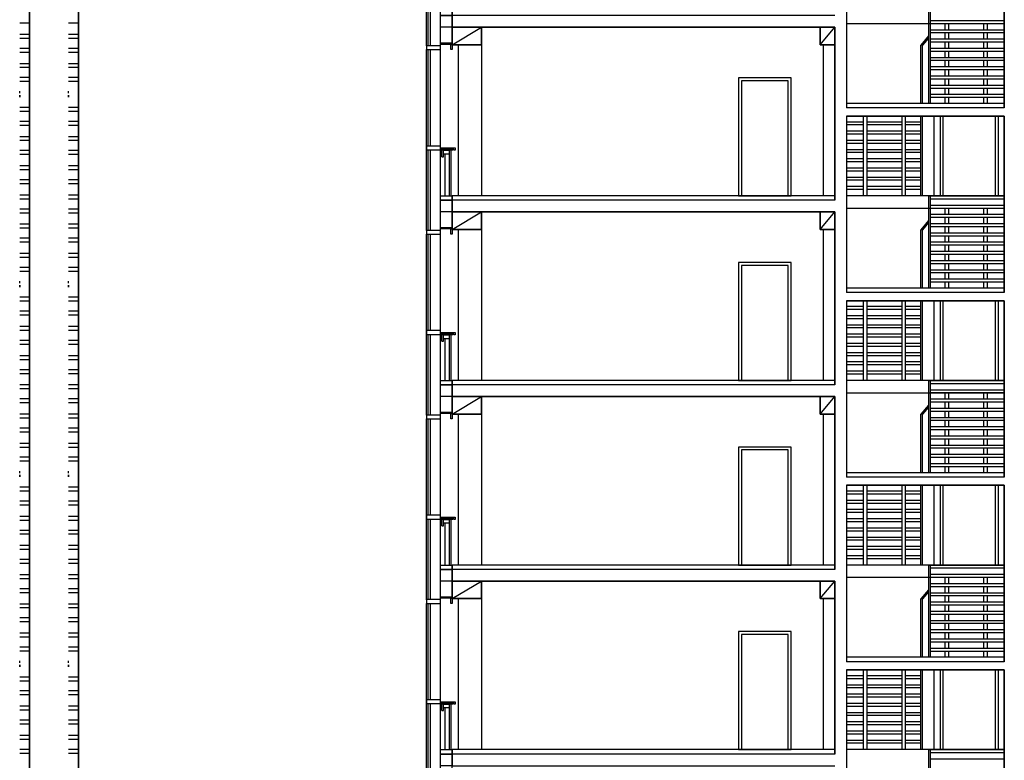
# Model space of a CAD drawing. Header units: millimetres. Extents: x 171 to 266814, y 44 to 350448.
# Tile 90 of 105: x 229722 to 246574, y 288547 to 301225. Entities that reach past the tile are written whole.
import ezdxf

# ---------------------------------------------------------------- set-up
doc = ezdxf.new("R2010")
doc.units = ezdxf.units.MM
doc.header["$LTSCALE"] = 100
doc.linetypes.add('ČÁRKOVANÁ', pattern=[19.05, 12.7, -6.35])
doc.layers.add('DVERE', color=7, linetype='Continuous', true_color=0xf00000)
for name, color, linetype in [('NOVA', 240, 'Continuous'), ('Přípojnice', 202, 'Continuous'), ('TENKA', 253, 'Continuous'), ('TLUSTA', 2, 'Continuous'), ('ŽB', 3, 'Continuous')]:
    doc.layers.add(name, color=color, linetype=linetype)

# ---------------------------------------------------------------- blocks, each defined once
blk = doc.blocks.new('FASADA REZ BLOK 2')
at = {"layer": 'NOVA', "color": 0}
for p, q in [((-175, 670), (-175, 780)), ((-150, 670), (-150, 715)), ((-175, 670), (-150, 670))]:
    blk.add_line(p, q, dxfattribs=at)
for points in [[(-441, 2503), (-200, 2503), (-200, 2568), (-441, 2568)], [(0, 2593), (-200, 2593), (-200, 2618), (0, 2618)], [(0, 2503), (-25, 2503), (-25, 2593), (0, 2593)], [(-441, 788), (-200, 788), (-200, 853), (-441, 853)], [(-200, 820), (50, 820), (50, 780), (30, 780), (30, 800), (-200, 800)], [(-190, 800), (10, 800), (10, 780), (-190, 780)], [(-150, 780), (-50, 780), (-50, 715), (-150, 715)], [(0, -75), (-200, -75), (-200, 0), (0, 0)], [(0, -275), (-200, -275), (-200, -75), (0, -75)]]:
    blk.add_lwpolyline(points, close=True, dxfattribs=at)
for points in [[(-441, -593), (-441, 2503)], [(-411, 853), (-411, 2503)], [(-371, 853), (-371, 2503)], [(-200, -593), (-200, 2503)], [(-411, -593), (-411, 788)], [(-371, -593), (-371, 788)], [(-125, 715), (-125, 0)], [(-50, 715), (-50, 0)], [(-25, 780), (-25, 0)]]:
    blk.add_lwpolyline(points, dxfattribs=at)

msp = doc.modelspace()

# ---------------------------------------------------------------- linework, layer by layer
at = {"layer": 'DVERE', "color": 253}
for p, q in [((242924.253, 300229.625), (242024.253, 300229.625)), ((242024.253, 300229.625), (242024.253, 298209.625)), ((242874.253, 300179.625), (242074.253, 300179.625)), ((242074.253, 300179.625), (242074.253, 298209.625)), ((242874.253, 298209.625), (242874.253, 300179.625)), ((242924.253, 298209.625), (242924.253, 300229.625)), ((242024.253, 298209.625), (242924.253, 298209.625)), ((242074.253, 298209.625), (242874.253, 298209.625)), ((242924.253, 297069.625), (242024.253, 297069.625)), ((242024.253, 297069.625), (242024.253, 295049.625)), ((242874.253, 297019.625), (242074.253, 297019.625)), ((242074.253, 297019.625), (242074.253, 295049.625)), ((242874.253, 295049.625), (242874.253, 297019.625)), ((242924.253, 295049.625), (242924.253, 297069.625)), ((242024.253, 295049.625), (242924.253, 295049.625)), ((242074.253, 295049.625), (242874.253, 295049.625)), ((242924.253, 293909.625), (242024.253, 293909.625)), ((242024.253, 293909.625), (242024.253, 291889.625)), ((242924.253, 291889.625), (242924.253, 293909.625)), ((242874.253, 293859.625), (242074.253, 293859.625)), ((242074.253, 293859.625), (242074.253, 291889.625)), ((242874.253, 291889.625), (242874.253, 293859.625)), ((242024.253, 291889.625), (242924.253, 291889.625)), ((242074.253, 291889.625), (242874.253, 291889.625)), ((242924.253, 290749.625), (242024.253, 290749.625)), ((242024.253, 290749.625), (242024.253, 288729.625)), ((242924.253, 288729.625), (242924.253, 290749.625)), ((242874.253, 290699.625), (242074.253, 290699.625)), ((242074.253, 290699.625), (242074.253, 288729.625)), ((242874.253, 288729.625), (242874.253, 290699.625)), ((242024.253, 288729.625), (242924.253, 288729.625)), ((242074.253, 288729.625), (242874.253, 288729.625))]:
    msp.add_line(p, q, dxfattribs=at)
for points in [[(246574.253, 299574.625), (246574.253, 298209.625), (245374.253, 298209.625), (245374.253, 299574.625)], [(245474.253, 299574.625), (245474.253, 298209.625), (246474.253, 298209.625), (246474.253, 299574.625)], [(245524.253, 299574.625), (245524.253, 298209.625), (246424.253, 298209.625), (246424.253, 299574.625)], [(246574.253, 296414.625), (246574.253, 295049.625), (245374.253, 295049.625), (245374.253, 296414.625)], [(245474.253, 296414.625), (245474.253, 295049.625), (246474.253, 295049.625), (246474.253, 296414.625)], [(245524.253, 296414.625), (245524.253, 295049.625), (246424.253, 295049.625), (246424.253, 296414.625)], [(246574.253, 293254.625), (246574.253, 291889.625), (245374.253, 291889.625), (245374.253, 293254.625)], [(245474.253, 293254.625), (245474.253, 291889.625), (246474.253, 291889.625), (246474.253, 293254.625)], [(245524.253, 293254.625), (245524.253, 291889.625), (246424.253, 291889.625), (246424.253, 293254.625)], [(246574.253, 290094.625), (246574.253, 288729.625), (245374.253, 288729.625), (245374.253, 290094.625)], [(245474.253, 290094.625), (245474.253, 288729.625), (246474.253, 288729.625), (246474.253, 290094.625)], [(245524.253, 290094.625), (245524.253, 288729.625), (246424.253, 288729.625), (246424.253, 290094.625)]]:
    msp.add_lwpolyline(points, dxfattribs=at)
at = {"layer": 'Přípojnice'}
for p, q in [((229722.849, 301171.054, 32.182), (229889.849, 301171.054, 32.182)), ((230559.849, 301171.054, 32.182), (230726.849, 301171.054, 32.182)), ((229722.849, 300978.054, 100.182), (229889.849, 300978.054, 100.182)), ((229722.849, 300910.054, 100.182), (229889.849, 300910.054, 100.182)), ((230559.849, 300978.054, 100.182), (230726.849, 300978.054, 100.182)), ((230559.849, 300910.054, 100.182), (230726.849, 300910.054, 100.182)), ((229722.849, 300739.054, 32.182), (229889.849, 300739.054, 32.182)), ((229722.849, 300671.054, 32.182), (229889.849, 300671.054, 32.182)), ((230559.849, 300739.054, 32.182), (230726.849, 300739.054, 32.182)), ((230559.849, 300671.054, 32.182), (230726.849, 300671.054, 32.182)), ((229722.849, 300478.054, 100.182), (229889.849, 300478.054, 100.182)), ((229722.849, 300410.054, 100.182), (229889.849, 300410.054, 100.182)), ((230559.849, 300478.054, 100.182), (230726.849, 300478.054, 100.182)), ((230559.849, 300410.054, 100.182), (230726.849, 300410.054, 100.182)), ((229722.849, 300239.054, 32.182), (229889.849, 300239.054, 32.182)), ((229722.849, 300171.054, 32.182), (229889.849, 300171.054, 32.182)), ((230559.849, 300239.054, 32.182), (230726.849, 300239.054, 32.182)), ((230559.849, 300171.054, 32.182), (230726.849, 300171.054, 32.182)), ((229721.849, 299965.054, 66.182), (229721.849, 299999.054, 66.182)), ((229890.849, 299965.054, 66.182), (229890.849, 299999.054, 66.182)), ((230558.849, 299965.054, 66.182), (230558.849, 299999.054, 66.182)), ((230727.849, 299965.054, 66.182), (230727.849, 299999.054, 66.182)), ((229721.849, 299931.054, 49.182), (229721.849, 299897.054, 49.182)), ((229890.849, 299931.054, 49.182), (229890.849, 299897.054, 49.182)), ((230558.849, 299931.054, 49.182), (230558.849, 299897.054, 49.182)), ((230727.849, 299931.054, 49.182), (230727.849, 299897.054, 49.182)), ((229722.849, 299728.054, 100.182), (229889.849, 299728.054, 100.182)), ((229722.849, 299660.054, 100.182), (229889.849, 299660.054, 100.182)), ((230559.849, 299728.054, 100.182), (230726.849, 299728.054, 100.182)), ((230559.849, 299660.054, 100.182), (230726.849, 299660.054, 100.182)), ((229722.849, 299489.054, 32.182), (229889.849, 299489.054, 32.182)), ((230559.849, 299489.054, 32.182), (230726.849, 299489.054, 32.182)), ((229722.849, 299421.054, 32.182), (229889.849, 299421.054, 32.182)), ((230559.849, 299421.054, 32.182), (230726.849, 299421.054, 32.182)), ((229722.849, 299228.054, 100.182), (229889.849, 299228.054, 100.182)), ((229722.849, 299160.054, 100.182), (229889.849, 299160.054, 100.182)), ((230559.849, 299228.054, 100.182), (230726.849, 299228.054, 100.182)), ((230559.849, 299160.054, 100.182), (230726.849, 299160.054, 100.182)), ((229722.849, 298989.054, 32.182), (229889.849, 298989.054, 32.182)), ((230559.849, 298989.054, 32.182), (230726.849, 298989.054, 32.182)), ((229722.849, 298921.054, 32.182), (229889.849, 298921.054, 32.182)), ((230559.849, 298921.054, 32.182), (230726.849, 298921.054, 32.182)), ((229722.849, 298728.054, 100.182), (229889.849, 298728.054, 100.182)), ((229722.849, 298660.054, 100.182), (229889.849, 298660.054, 100.182)), ((230559.849, 298728.054, 100.182), (230726.849, 298728.054, 100.182)), ((230559.849, 298660.054, 100.182), (230726.849, 298660.054, 100.182)), ((229722.849, 298489.054, 32.182), (229889.849, 298489.054, 32.182)), ((230559.849, 298489.054, 32.182), (230726.849, 298489.054, 32.182)), ((229722.849, 298421.054, 32.182), (229889.849, 298421.054, 32.182)), ((230559.849, 298421.054, 32.182), (230726.849, 298421.054, 32.182)), ((229722.849, 298228.054, 100.182), (229889.849, 298228.054, 100.182)), ((229722.849, 298160.054, 100.182), (229889.849, 298160.054, 100.182)), ((230559.849, 298228.054, 100.182), (230726.849, 298228.054, 100.182)), ((230559.849, 298160.054, 100.182), (230726.849, 298160.054, 100.182)), ((229722.849, 297989.054, 32.182), (229889.849, 297989.054, 32.182)), ((230559.849, 297989.054, 32.182), (230726.849, 297989.054, 32.182)), ((229722.849, 297921.054, 32.182), (229889.849, 297921.054, 32.182)), ((230559.849, 297921.054, 32.182), (230726.849, 297921.054, 32.182)), ((229722.849, 297728.054, 100.182), (229889.849, 297728.054, 100.182)), ((229722.849, 297660.054, 100.182), (229889.849, 297660.054, 100.182)), ((230559.849, 297728.054, 100.182), (230726.849, 297728.054, 100.182)), ((230559.849, 297660.054, 100.182), (230726.849, 297660.054, 100.182)), ((229722.849, 297489.054, 32.182), (229889.849, 297489.054, 32.182)), ((230559.849, 297489.054, 32.182), (230726.849, 297489.054, 32.182)), ((229722.849, 297421.054, 32.182), (229889.849, 297421.054, 32.182)), ((230559.849, 297421.054, 32.182), (230726.849, 297421.054, 32.182)), ((229722.849, 297228.054, 100.182), (229889.849, 297228.054, 100.182)), ((229722.849, 297160.054, 100.182), (229889.849, 297160.054, 100.182)), ((230559.849, 297228.054, 100.182), (230726.849, 297228.054, 100.182)), ((230559.849, 297160.054, 100.182), (230726.849, 297160.054, 100.182)), ((229722.849, 296989.054, 32.182), (229889.849, 296989.054, 32.182)), ((230559.849, 296989.054, 32.182), (230726.849, 296989.054, 32.182)), ((229722.849, 296921.054, 32.182), (229889.849, 296921.054, 32.182)), ((230559.849, 296921.054, 32.182), (230726.849, 296921.054, 32.182)), ((229721.849, 296715.054, 66.182), (229721.849, 296749.054, 66.182)), ((229721.849, 296681.054, 49.182), (229721.849, 296647.054, 49.182)), ((229890.849, 296715.054, 66.182), (229890.849, 296749.054, 66.182)), ((229890.849, 296681.054, 49.182), (229890.849, 296647.054, 49.182)), ((230558.849, 296715.054, 66.182), (230558.849, 296749.054, 66.182)), ((230558.849, 296681.054, 49.182), (230558.849, 296647.054, 49.182)), ((230727.849, 296715.054, 66.182), (230727.849, 296749.054, 66.182)), ((230727.849, 296681.054, 49.182), (230727.849, 296647.054, 49.182)), ((229722.849, 296478.054, 100.182), (229889.849, 296478.054, 100.182)), ((230559.849, 296478.054, 100.182), (230726.849, 296478.054, 100.182)), ((229722.849, 296410.054, 100.182), (229889.849, 296410.054, 100.182)), ((230559.849, 296410.054, 100.182), (230726.849, 296410.054, 100.182)), ((229722.849, 296239.054, 32.182), (229889.849, 296239.054, 32.182)), ((229722.849, 296171.054, 32.182), (229889.849, 296171.054, 32.182)), ((230559.849, 296239.054, 32.182), (230726.849, 296239.054, 32.182)), ((230559.849, 296171.054, 32.182), (230726.849, 296171.054, 32.182)), ((229722.849, 295978.054, 100.182), (229889.849, 295978.054, 100.182)), ((230559.849, 295978.054, 100.182), (230726.849, 295978.054, 100.182)), ((229722.849, 295910.054, 100.182), (229889.849, 295910.054, 100.182)), ((230559.849, 295910.054, 100.182), (230726.849, 295910.054, 100.182)), ((229722.849, 295739.054, 32.182), (229889.849, 295739.054, 32.182)), ((229722.849, 295671.054, 32.182), (229889.849, 295671.054, 32.182)), ((230559.849, 295739.054, 32.182), (230726.849, 295739.054, 32.182)), ((230559.849, 295671.054, 32.182), (230726.849, 295671.054, 32.182)), ((229722.849, 295478.054, 100.182), (229889.849, 295478.054, 100.182)), ((230559.849, 295478.054, 100.182), (230726.849, 295478.054, 100.182)), ((229722.849, 295410.054, 100.182), (229889.849, 295410.054, 100.182)), ((230559.849, 295410.054, 100.182), (230726.849, 295410.054, 100.182)), ((229722.849, 295239.054, 32.182), (229889.849, 295239.054, 32.182)), ((229722.849, 295171.054, 32.182), (229889.849, 295171.054, 32.182)), ((230559.849, 295239.054, 32.182), (230726.849, 295239.054, 32.182)), ((230559.849, 295171.054, 32.182), (230726.849, 295171.054, 32.182)), ((229722.849, 294978.054, 100.182), (229889.849, 294978.054, 100.182)), ((230559.849, 294978.054, 100.182), (230726.849, 294978.054, 100.182)), ((229722.849, 294910.054, 100.182), (229889.849, 294910.054, 100.182)), ((230559.849, 294910.054, 100.182), (230726.849, 294910.054, 100.182)), ((229722.849, 294739.054, 32.182), (229889.849, 294739.054, 32.182)), ((229722.849, 294671.054, 32.182), (229889.849, 294671.054, 32.182)), ((230559.849, 294739.054, 32.182), (230726.849, 294739.054, 32.182)), ((230559.849, 294671.054, 32.182), (230726.849, 294671.054, 32.182)), ((229722.849, 294478.054, 100.182), (229889.849, 294478.054, 100.182)), ((230559.849, 294478.054, 100.182), (230726.849, 294478.054, 100.182)), ((229722.849, 294410.054, 100.182), (229889.849, 294410.054, 100.182)), ((230559.849, 294410.054, 100.182), (230726.849, 294410.054, 100.182)), ((229722.849, 294239.054, 32.182), (229889.849, 294239.054, 32.182)), ((229722.849, 294171.054, 32.182), (229889.849, 294171.054, 32.182)), ((230559.849, 294239.054, 32.182), (230726.849, 294239.054, 32.182)), ((230559.849, 294171.054, 32.182), (230726.849, 294171.054, 32.182)), ((229722.849, 293978.054, 100.182), (229889.849, 293978.054, 100.182)), ((229722.849, 293910.054, 100.182), (229889.849, 293910.054, 100.182)), ((230559.849, 293978.054, 100.182), (230726.849, 293978.054, 100.182)), ((230559.849, 293910.054, 100.182), (230726.849, 293910.054, 100.182)), ((229722.849, 293739.054, 32.182), (229889.849, 293739.054, 32.182)), ((230559.849, 293739.054, 32.182), (230726.849, 293739.054, 32.182)), ((229722.849, 293671.054, 32.182), (229889.849, 293671.054, 32.182)), ((230559.849, 293671.054, 32.182), (230726.849, 293671.054, 32.182)), ((229721.849, 293465.054, 66.182), (229721.849, 293499.054, 66.182)), ((229721.849, 293431.054, 49.182), (229721.849, 293397.054, 49.182)), ((229890.849, 293465.054, 66.182), (229890.849, 293499.054, 66.182)), ((229890.849, 293431.054, 49.182), (229890.849, 293397.054, 49.182)), ((230558.849, 293465.054, 66.182), (230558.849, 293499.054, 66.182)), ((230558.849, 293431.054, 49.182), (230558.849, 293397.054, 49.182)), ((230727.849, 293465.054, 66.182), (230727.849, 293499.054, 66.182)), ((230727.849, 293431.054, 49.182), (230727.849, 293397.054, 49.182)), ((229722.849, 293228.054, 100.182), (229889.849, 293228.054, 100.182)), ((229722.849, 293160.054, 100.182), (229889.849, 293160.054, 100.182)), ((230559.849, 293228.054, 100.182), (230726.849, 293228.054, 100.182)), ((230559.849, 293160.054, 100.182), (230726.849, 293160.054, 100.182)), ((229722.849, 292989.054, 32.182), (229889.849, 292989.054, 32.182)), ((229722.849, 292921.054, 32.182), (229889.849, 292921.054, 32.182)), ((230559.849, 292989.054, 32.182), (230726.849, 292989.054, 32.182)), ((230559.849, 292921.054, 32.182), (230726.849, 292921.054, 32.182)), ((229722.849, 292728.054, 100.182), (229889.849, 292728.054, 100.182)), ((230559.849, 292728.054, 100.182), (230726.849, 292728.054, 100.182)), ((229722.849, 292660.054, 100.182), (229889.849, 292660.054, 100.182)), ((230559.849, 292660.054, 100.182), (230726.849, 292660.054, 100.182)), ((229722.849, 292489.054, 32.182), (229889.849, 292489.054, 32.182)), ((229722.849, 292421.054, 32.182), (229889.849, 292421.054, 32.182)), ((230559.849, 292489.054, 32.182), (230726.849, 292489.054, 32.182)), ((230559.849, 292421.054, 32.182), (230726.849, 292421.054, 32.182)), ((229722.849, 292228.054, 100.182), (229889.849, 292228.054, 100.182)), ((230559.849, 292228.054, 100.182), (230726.849, 292228.054, 100.182)), ((229722.849, 292160.054, 100.182), (229889.849, 292160.054, 100.182)), ((230559.849, 292160.054, 100.182), (230726.849, 292160.054, 100.182)), ((229722.849, 291989.054, 32.182), (229889.849, 291989.054, 32.182)), ((229722.849, 291921.054, 32.182), (229889.849, 291921.054, 32.182)), ((230559.849, 291989.054, 32.182), (230726.849, 291989.054, 32.182)), ((230559.849, 291921.054, 32.182), (230726.849, 291921.054, 32.182)), ((229722.849, 291728.054, 100.182), (229889.849, 291728.054, 100.182)), ((230559.849, 291728.054, 100.182), (230726.849, 291728.054, 100.182)), ((229722.849, 291660.054, 100.182), (229889.849, 291660.054, 100.182)), ((230559.849, 291660.054, 100.182), (230726.849, 291660.054, 100.182)), ((229722.849, 291489.054, 32.182), (229889.849, 291489.054, 32.182)), ((229722.849, 291421.054, 32.182), (229889.849, 291421.054, 32.182)), ((230559.849, 291489.054, 32.182), (230726.849, 291489.054, 32.182)), ((230559.849, 291421.054, 32.182), (230726.849, 291421.054, 32.182)), ((229722.849, 291228.054, 100.182), (229889.849, 291228.054, 100.182)), ((230559.849, 291228.054, 100.182), (230726.849, 291228.054, 100.182)), ((229722.849, 291160.054, 100.182), (229889.849, 291160.054, 100.182)), ((230559.849, 291160.054, 100.182), (230726.849, 291160.054, 100.182)), ((229722.849, 290989.054, 32.182), (229889.849, 290989.054, 32.182)), ((229722.849, 290921.054, 32.182), (229889.849, 290921.054, 32.182)), ((230559.849, 290989.054, 32.182), (230726.849, 290989.054, 32.182)), ((230559.849, 290921.054, 32.182), (230726.849, 290921.054, 32.182)), ((229722.849, 290728.054, 100.182), (229889.849, 290728.054, 100.182)), ((230559.849, 290728.054, 100.182), (230726.849, 290728.054, 100.182)), ((229722.849, 290660.054, 100.182), (229889.849, 290660.054, 100.182)), ((230559.849, 290660.054, 100.182), (230726.849, 290660.054, 100.182)), ((229722.849, 290489.054, 32.182), (229889.849, 290489.054, 32.182)), ((229722.849, 290421.054, 32.182), (229889.849, 290421.054, 32.182)), ((230559.849, 290489.054, 32.182), (230726.849, 290489.054, 32.182)), ((230559.849, 290421.054, 32.182), (230726.849, 290421.054, 32.182)), ((229721.849, 290215.054, 66.182), (229721.849, 290249.054, 66.182)), ((229890.849, 290215.054, 66.182), (229890.849, 290249.054, 66.182)), ((230558.849, 290215.054, 66.182), (230558.849, 290249.054, 66.182)), ((230727.849, 290215.054, 66.182), (230727.849, 290249.054, 66.182)), ((229721.849, 290181.054, 49.182), (229721.849, 290147.054, 49.182)), ((229890.849, 290181.054, 49.182), (229890.849, 290147.054, 49.182)), ((230558.849, 290181.054, 49.182), (230558.849, 290147.054, 49.182)), ((230727.849, 290181.054, 49.182), (230727.849, 290147.054, 49.182)), ((229722.849, 289978.054, 100.182), (229889.849, 289978.054, 100.182)), ((229722.849, 289910.054, 100.182), (229889.849, 289910.054, 100.182)), ((230559.849, 289978.054, 100.182), (230726.849, 289978.054, 100.182)), ((230559.849, 289910.054, 100.182), (230726.849, 289910.054, 100.182)), ((229722.849, 289739.054, 32.182), (229889.849, 289739.054, 32.182)), ((230559.849, 289739.054, 32.182), (230726.849, 289739.054, 32.182)), ((229722.849, 289671.054, 32.182), (229889.849, 289671.054, 32.182)), ((230559.849, 289671.054, 32.182), (230726.849, 289671.054, 32.182)), ((229722.849, 289478.054, 100.182), (229889.849, 289478.054, 100.182)), ((229722.849, 289410.054, 100.182), (229889.849, 289410.054, 100.182)), ((230559.849, 289478.054, 100.182), (230726.849, 289478.054, 100.182)), ((230559.849, 289410.054, 100.182), (230726.849, 289410.054, 100.182)), ((229722.849, 289239.054, 32.182), (229889.849, 289239.054, 32.182)), ((230559.849, 289239.054, 32.182), (230726.849, 289239.054, 32.182)), ((229722.849, 289171.054, 32.182), (229889.849, 289171.054, 32.182)), ((230559.849, 289171.054, 32.182), (230726.849, 289171.054, 32.182)), ((229722.849, 288978.054, 100.182), (229889.849, 288978.054, 100.182)), ((229722.849, 288910.054, 100.182), (229889.849, 288910.054, 100.182)), ((230559.849, 288978.054, 100.182), (230726.849, 288978.054, 100.182)), ((230559.849, 288910.054, 100.182), (230726.849, 288910.054, 100.182)), ((229722.849, 288739.054, 32.182), (229889.849, 288739.054, 32.182)), ((230559.849, 288739.054, 32.182), (230726.849, 288739.054, 32.182)), ((229722.849, 288671.054, 32.182), (229889.849, 288671.054, 32.182)), ((230559.849, 288671.054, 32.182), (230726.849, 288671.054, 32.182))]:
    msp.add_line(p, q, dxfattribs=at)
for points in [[(229890.849, 299948.054, 32.182), (229890.849, 303198.054, 32.182), (229890.849, 303198.054, 100.182), (229890.849, 299948.054, 100.182)], [(230727.849, 299948.054, 32.182), (230727.849, 303198.054, 32.182), (230727.849, 303198.054, 100.182), (230727.849, 299948.054, 100.182)], [(229890.849, 296698.054, 32.182), (229890.849, 299948.054, 32.182), (229890.849, 299948.054, 100.182), (229890.849, 296698.054, 100.182)], [(230727.849, 296698.054, 32.182), (230727.849, 299948.054, 32.182), (230727.849, 299948.054, 100.182), (230727.849, 296698.054, 100.182)], [(229890.849, 293448.054, 32.182), (229890.849, 296698.054, 32.182), (229890.849, 296698.054, 100.182), (229890.849, 293448.054, 100.182)], [(230727.849, 293448.054, 32.182), (230727.849, 296698.054, 32.182), (230727.849, 296698.054, 100.182), (230727.849, 293448.054, 100.182)], [(229890.849, 290198.054, 32.182), (229890.849, 293448.054, 32.182), (229890.849, 293448.054, 100.182), (229890.849, 290198.054, 100.182)], [(230727.849, 290198.054, 32.182), (230727.849, 293448.054, 32.182), (230727.849, 293448.054, 100.182), (230727.849, 290198.054, 100.182)], [(229890.849, 286948.054, 32.182), (229890.849, 290198.054, 32.182), (229890.849, 290198.054, 100.182), (229890.849, 286948.054, 100.182)], [(230727.849, 286948.054, 32.182), (230727.849, 290198.054, 32.182), (230727.849, 290198.054, 100.182), (230727.849, 286948.054, 100.182)]]:
    msp.add_polyline3d(points, dxfattribs=at)
at = {"layer": 'Přípojnice', "extrusion": (1, 7.9602e-16, -6.12323e-17)}
for centre in [(299914.054, 66.182, 229721.849), (299914.054, 66.182, 229890.849), (299914.054, 66.182, 230558.849), (299914.054, 66.182, 230727.849)]:
    msp.add_circle(centre, 17, dxfattribs=at)
at = {"layer": 'Přípojnice', "extrusion": (1, 6.73556e-16, -6.12323e-17)}
for centre in [(296664.054, 66.182, 229721.849), (296664.054, 66.182, 229890.849), (296664.054, 66.182, 230558.849), (296664.054, 66.182, 230727.849)]:
    msp.add_circle(centre, 17, dxfattribs=at)
at = {"layer": 'Přípojnice', "extrusion": (1, 5.51091e-16, -6.12323e-17)}
for centre in [(293414.054, 66.182, 229721.849), (293414.054, 66.182, 229890.849), (293414.054, 66.182, 230558.849), (293414.054, 66.182, 230727.849)]:
    msp.add_circle(centre, 17, dxfattribs=at)
at = {"layer": 'Přípojnice', "extrusion": (1, 4.28626e-16, -6.12323e-17)}
for centre in [(290164.054, 66.182, 229721.849), (290164.054, 66.182, 229890.849), (290164.054, 66.182, 230558.849), (290164.054, 66.182, 230727.849)]:
    msp.add_circle(centre, 17, dxfattribs=at)
at = {"layer": 'TENKA', "color": 253}
for p, q in [((246574.253, 301154.625), (243874.253, 301154.625)), ((237124.253, 300794.625), (237624.253, 301094.625)), ((237624.253, 301094.625), (237624.253, 298209.625)), ((243424.253, 300794.625), (243674.253, 301094.625)), ((243474.253, 300794.625), (243474.253, 298209.625)), ((246574.253, 299714.625), (243874.253, 299714.625)), ((243674.253, 298134.625), (237124.253, 298134.625)), ((246574.253, 298209.625), (243874.253, 298209.625)), ((246574.253, 297994.625), (243874.253, 297994.625)), ((237124.253, 297634.625), (237624.253, 297934.625)), ((237624.253, 297934.625), (237624.253, 295049.625)), ((243424.253, 297634.625), (243674.253, 297934.625)), ((243474.253, 297634.625), (243474.253, 295049.625)), ((246574.253, 296554.625), (243874.253, 296554.625)), ((243674.253, 294974.625), (237124.253, 294974.625)), ((246574.253, 295049.625), (243874.253, 295049.625)), ((237124.253, 294474.625), (237624.253, 294774.625)), ((237624.253, 294774.625), (237624.253, 291889.625)), ((243424.253, 294474.625), (243674.253, 294774.625)), ((246574.253, 294834.625), (243874.253, 294834.625)), ((243474.253, 294474.625), (243474.253, 291889.625)), ((246574.253, 293394.625), (243874.253, 293394.625)), ((246574.253, 291889.625), (243874.253, 291889.625)), ((243674.253, 291814.625), (237124.253, 291814.625)), ((237124.253, 291314.625), (237624.253, 291614.625)), ((237624.253, 291614.625), (237624.253, 288729.625)), ((243424.253, 291314.625), (243674.253, 291614.625)), ((246574.253, 291674.625), (243874.253, 291674.625)), ((243474.253, 291314.625), (243474.253, 288729.625)), ((246574.253, 290234.625), (243874.253, 290234.625)), ((246574.253, 288729.625), (243874.253, 288729.625)), ((243674.253, 288654.625), (237124.253, 288654.625))]:
    msp.add_line(p, q, dxfattribs=at)
at = {"layer": 'TENKA', "color": 253, "linetype": 'ČÁRKOVANÁ', "ltscale": 10}
for p, q in [((237224.253, 300794.625), (237224.253, 298209.625)), ((237224.253, 297634.625), (237224.253, 295049.625)), ((237224.253, 294474.625), (237224.253, 291889.625)), ((237224.253, 291314.625), (237224.253, 288729.625))]:
    msp.add_line(p, q, dxfattribs=at)
at = {"layer": 'TENKA', "color": 253}
for points in [[(245274.253, 301369.625), (245274.253, 299789.625)], [(245304.253, 301369.625), (245304.253, 299789.625)], [(245274.253, 301154.625), (243874.253, 301154.625)], [(245304.253, 301211.625), (246574.253, 301211.625)], [(245304.253, 301161.625), (246574.253, 301161.625)], [(245564.253, 301053.625), (245564.253, 301161.625)], [(245624.253, 301053.625), (245624.253, 301161.625)], [(246224.253, 301053.625), (246224.253, 301161.625)], [(246284.253, 301053.625), (246284.253, 301161.625)], [(245304.253, 301053.625), (246574.253, 301053.625)], [(245304.253, 301003.625), (246574.253, 301003.625)], [(245564.253, 300895.625), (245564.253, 301003.625)], [(245624.253, 300895.625), (245624.253, 301003.625)], [(246224.253, 300895.625), (246224.253, 301003.625)], [(246284.253, 300895.625), (246284.253, 301003.625)], [(245274.253, 300947.625), (245144.253, 300789.625)], [(245274.253, 300911.163), (245174.253, 300789.625)], [(245304.253, 300895.625), (246574.253, 300895.625)], [(245304.253, 300845.625), (246574.253, 300845.625)], [(245564.253, 300737.625), (245564.253, 300845.625)], [(245624.253, 300737.625), (245624.253, 300845.625)], [(246224.253, 300737.625), (246224.253, 300845.625)], [(246284.253, 300737.625), (246284.253, 300845.625)], [(245144.253, 299789.625), (245144.253, 300789.625)], [(245174.253, 299789.625), (245174.253, 300789.625)], [(245304.253, 300737.625), (246574.253, 300737.625)], [(245304.253, 300687.625), (246574.253, 300687.625)], [(245564.253, 300579.625), (245564.253, 300687.625)], [(245624.253, 300579.625), (245624.253, 300687.625)], [(246224.253, 300579.625), (246224.253, 300687.625)], [(246284.253, 300579.625), (246284.253, 300687.625)], [(245304.253, 300579.625), (246574.253, 300579.625)], [(245304.253, 300529.625), (246574.253, 300529.625)], [(245564.253, 300421.625), (245564.253, 300529.625)], [(245624.253, 300421.625), (245624.253, 300529.625)], [(246224.253, 300421.625), (246224.253, 300529.625)], [(246284.253, 300421.625), (246284.253, 300529.625)], [(245304.253, 300421.625), (246574.253, 300421.625)], [(245304.253, 300371.625), (246574.253, 300371.625)], [(245564.253, 300263.625), (245564.253, 300371.625)], [(245624.253, 300263.625), (245624.253, 300371.625)], [(246224.253, 300263.625), (246224.253, 300371.625)], [(246284.253, 300263.625), (246284.253, 300371.625)], [(245304.253, 300263.625), (246574.253, 300263.625)], [(245304.253, 300213.625), (246574.253, 300213.625)], [(245564.253, 300105.625), (245564.253, 300213.625)], [(245624.253, 300105.625), (245624.253, 300213.625)], [(246224.253, 300105.625), (246224.253, 300213.625)], [(246284.253, 300105.625), (246284.253, 300213.625)], [(245304.253, 300105.625), (246574.253, 300105.625)], [(245304.253, 300055.625), (246574.253, 300055.625)], [(245564.253, 299947.625), (245564.253, 300055.625)], [(245624.253, 299947.625), (245624.253, 300055.625)], [(246224.253, 299947.625), (246224.253, 300055.625)], [(246284.253, 299947.625), (246284.253, 300055.625)], [(245304.253, 299947.625), (246574.253, 299947.625)], [(245304.253, 299897.625), (246574.253, 299897.625)], [(245564.253, 299789.625), (245564.253, 299897.625)], [(245624.253, 299789.625), (245624.253, 299897.625)], [(246224.253, 299789.625), (246224.253, 299897.625)], [(246284.253, 299789.625), (246284.253, 299897.625)], [(244164.253, 299473.625), (243874.253, 299473.625)], [(244164.253, 298209.625), (244164.253, 299574.625)], [(244224.253, 298209.625), (244224.253, 299574.625)], [(244824.253, 299473.625), (244224.253, 299473.625)], [(244824.253, 298209.625), (244824.253, 299574.625)], [(244884.253, 298209.625), (244884.253, 299574.625)], [(245144.253, 299473.625), (244884.253, 299473.625)], [(245144.253, 298209.625), (245144.253, 299574.625)], [(245174.253, 298209.625), (245174.253, 299574.625)], [(244164.253, 299423.625), (243874.253, 299423.625)], [(244164.253, 299315.625), (243874.253, 299315.625)], [(244824.253, 299423.625), (244224.253, 299423.625)], [(244824.253, 299315.625), (244224.253, 299315.625)], [(245144.253, 299423.625), (244884.253, 299423.625)], [(245144.253, 299315.625), (244884.253, 299315.625)], [(244164.253, 299265.625), (243874.253, 299265.625)], [(244164.253, 299157.625), (243874.253, 299157.625)], [(244824.253, 299265.625), (244224.253, 299265.625)], [(244824.253, 299157.625), (244224.253, 299157.625)], [(245144.253, 299265.625), (244884.253, 299265.625)], [(245144.253, 299157.625), (244884.253, 299157.625)], [(244164.253, 299107.625), (243874.253, 299107.625)], [(244164.253, 298999.625), (243874.253, 298999.625)], [(244824.253, 299107.625), (244224.253, 299107.625)], [(244824.253, 298999.625), (244224.253, 298999.625)], [(245144.253, 299107.625), (244884.253, 299107.625)], [(245144.253, 298999.625), (244884.253, 298999.625)], [(244164.253, 298949.625), (243874.253, 298949.625)], [(244164.253, 298841.625), (243874.253, 298841.625)], [(244824.253, 298949.625), (244224.253, 298949.625)], [(244824.253, 298841.625), (244224.253, 298841.625)], [(245144.253, 298949.625), (244884.253, 298949.625)], [(245144.253, 298841.625), (244884.253, 298841.625)], [(244164.253, 298791.625), (243874.253, 298791.625)], [(244164.253, 298683.625), (243874.253, 298683.625)], [(244164.253, 298633.625), (243874.253, 298633.625)], [(244824.253, 298791.625), (244224.253, 298791.625)], [(244824.253, 298683.625), (244224.253, 298683.625)], [(244824.253, 298633.625), (244224.253, 298633.625)], [(245144.253, 298791.625), (244884.253, 298791.625)], [(245144.253, 298683.625), (244884.253, 298683.625)], [(245144.253, 298633.625), (244884.253, 298633.625)], [(244164.253, 298525.625), (243874.253, 298525.625)], [(244164.253, 298475.625), (243874.253, 298475.625)], [(244824.253, 298525.625), (244224.253, 298525.625)], [(244824.253, 298475.625), (244224.253, 298475.625)], [(245144.253, 298525.625), (244884.253, 298525.625)], [(245144.253, 298475.625), (244884.253, 298475.625)], [(244164.253, 298367.625), (243874.253, 298367.625)], [(244164.253, 298317.625), (243874.253, 298317.625)], [(244824.253, 298367.625), (244224.253, 298367.625)], [(244824.253, 298317.625), (244224.253, 298317.625)], [(245144.253, 298367.625), (244884.253, 298367.625)], [(245144.253, 298317.625), (244884.253, 298317.625)], [(245274.253, 298209.625), (243874.253, 298209.625)], [(245274.253, 298209.625), (245274.253, 296629.625)], [(245274.253, 298209.625), (246574.253, 298209.625)], [(245304.253, 298209.625), (245304.253, 296629.625)], [(245304.253, 298159.625), (246574.253, 298159.625)], [(245274.253, 297994.625), (243874.253, 297994.625)], [(245304.253, 298051.625), (246574.253, 298051.625)], [(245304.253, 298001.625), (246574.253, 298001.625)], [(245564.253, 297893.625), (245564.253, 298001.625)], [(245624.253, 297893.625), (245624.253, 298001.625)], [(246224.253, 297893.625), (246224.253, 298001.625)], [(246284.253, 297893.625), (246284.253, 298001.625)], [(245274.253, 297787.625), (245144.253, 297629.625)], [(245304.253, 297893.625), (246574.253, 297893.625)], [(245304.253, 297843.625), (246574.253, 297843.625)], [(245564.253, 297735.625), (245564.253, 297843.625)], [(245624.253, 297735.625), (245624.253, 297843.625)], [(246224.253, 297735.625), (246224.253, 297843.625)], [(246284.253, 297735.625), (246284.253, 297843.625)], [(245144.253, 296629.625), (245144.253, 297629.625)], [(245274.253, 297751.163), (245174.253, 297629.625)], [(245174.253, 296629.625), (245174.253, 297629.625)], [(245304.253, 297735.625), (246574.253, 297735.625)], [(245304.253, 297685.625), (246574.253, 297685.625)], [(245564.253, 297577.625), (245564.253, 297685.625)], [(245624.253, 297577.625), (245624.253, 297685.625)], [(246224.253, 297577.625), (246224.253, 297685.625)], [(246284.253, 297577.625), (246284.253, 297685.625)], [(245304.253, 297577.625), (246574.253, 297577.625)], [(245304.253, 297527.625), (246574.253, 297527.625)], [(245564.253, 297419.625), (245564.253, 297527.625)], [(245624.253, 297419.625), (245624.253, 297527.625)], [(246224.253, 297419.625), (246224.253, 297527.625)], [(246284.253, 297419.625), (246284.253, 297527.625)], [(245304.253, 297419.625), (246574.253, 297419.625)], [(245304.253, 297369.625), (246574.253, 297369.625)], [(245564.253, 297261.625), (245564.253, 297369.625)], [(245624.253, 297261.625), (245624.253, 297369.625)], [(246224.253, 297261.625), (246224.253, 297369.625)], [(246284.253, 297261.625), (246284.253, 297369.625)], [(245304.253, 297261.625), (246574.253, 297261.625)], [(245304.253, 297211.625), (246574.253, 297211.625)], [(245564.253, 297103.625), (245564.253, 297211.625)], [(245624.253, 297103.625), (245624.253, 297211.625)], [(246224.253, 297103.625), (246224.253, 297211.625)], [(246284.253, 297103.625), (246284.253, 297211.625)], [(245304.253, 297103.625), (246574.253, 297103.625)], [(245304.253, 297053.625), (246574.253, 297053.625)], [(245304.253, 296945.625), (246574.253, 296945.625)], [(245564.253, 296945.625), (245564.253, 297053.625)], [(245624.253, 296945.625), (245624.253, 297053.625)], [(246224.253, 296945.625), (246224.253, 297053.625)], [(246284.253, 296945.625), (246284.253, 297053.625)], [(245304.253, 296895.625), (246574.253, 296895.625)], [(245304.253, 296787.625), (246574.253, 296787.625)], [(245564.253, 296787.625), (245564.253, 296895.625)], [(245624.253, 296787.625), (245624.253, 296895.625)], [(246224.253, 296787.625), (246224.253, 296895.625)], [(246284.253, 296787.625), (246284.253, 296895.625)], [(245304.253, 296737.625), (246574.253, 296737.625)], [(245564.253, 296629.625), (245564.253, 296737.625)], [(245624.253, 296629.625), (245624.253, 296737.625)], [(246224.253, 296629.625), (246224.253, 296737.625)], [(246284.253, 296629.625), (246284.253, 296737.625)], [(244164.253, 296313.625), (243874.253, 296313.625)], [(244164.253, 295049.625), (244164.253, 296414.625)], [(244224.253, 295049.625), (244224.253, 296414.625)], [(244824.253, 296313.625), (244224.253, 296313.625)], [(244824.253, 295049.625), (244824.253, 296414.625)], [(244884.253, 295049.625), (244884.253, 296414.625)], [(245144.253, 296313.625), (244884.253, 296313.625)], [(245144.253, 295049.625), (245144.253, 296414.625)], [(245174.253, 295049.625), (245174.253, 296414.625)], [(244164.253, 296263.625), (243874.253, 296263.625)], [(244164.253, 296155.625), (243874.253, 296155.625)], [(244164.253, 296105.625), (243874.253, 296105.625)], [(244824.253, 296263.625), (244224.253, 296263.625)], [(244824.253, 296155.625), (244224.253, 296155.625)], [(244824.253, 296105.625), (244224.253, 296105.625)], [(245144.253, 296263.625), (244884.253, 296263.625)], [(245144.253, 296155.625), (244884.253, 296155.625)], [(245144.253, 296105.625), (244884.253, 296105.625)], [(244164.253, 295997.625), (243874.253, 295997.625)], [(244164.253, 295947.625), (243874.253, 295947.625)], [(244824.253, 295997.625), (244224.253, 295997.625)], [(244824.253, 295947.625), (244224.253, 295947.625)], [(245144.253, 295997.625), (244884.253, 295997.625)], [(245144.253, 295947.625), (244884.253, 295947.625)], [(244164.253, 295839.625), (243874.253, 295839.625)], [(244164.253, 295789.625), (243874.253, 295789.625)], [(244824.253, 295839.625), (244224.253, 295839.625)], [(244824.253, 295789.625), (244224.253, 295789.625)], [(245144.253, 295839.625), (244884.253, 295839.625)], [(245144.253, 295789.625), (244884.253, 295789.625)], [(244164.253, 295681.625), (243874.253, 295681.625)], [(244164.253, 295631.625), (243874.253, 295631.625)], [(244824.253, 295681.625), (244224.253, 295681.625)], [(244824.253, 295631.625), (244224.253, 295631.625)], [(245144.253, 295681.625), (244884.253, 295681.625)], [(245144.253, 295631.625), (244884.253, 295631.625)], [(244164.253, 295523.625), (243874.253, 295523.625)], [(244164.253, 295473.625), (243874.253, 295473.625)], [(244824.253, 295523.625), (244224.253, 295523.625)], [(244824.253, 295473.625), (244224.253, 295473.625)], [(245144.253, 295523.625), (244884.253, 295523.625)], [(245144.253, 295473.625), (244884.253, 295473.625)], [(244164.253, 295365.625), (243874.253, 295365.625)], [(244164.253, 295315.625), (243874.253, 295315.625)], [(244824.253, 295365.625), (244224.253, 295365.625)], [(244824.253, 295315.625), (244224.253, 295315.625)], [(245144.253, 295365.625), (244884.253, 295365.625)], [(245144.253, 295315.625), (244884.253, 295315.625)], [(244164.253, 295207.625), (243874.253, 295207.625)], [(244164.253, 295157.625), (243874.253, 295157.625)], [(244824.253, 295207.625), (244224.253, 295207.625)], [(244824.253, 295157.625), (244224.253, 295157.625)], [(245144.253, 295207.625), (244884.253, 295207.625)], [(245144.253, 295157.625), (244884.253, 295157.625)], [(245274.253, 295049.625), (243874.253, 295049.625)], [(245274.253, 295049.625), (245274.253, 293469.625)], [(245274.253, 295049.625), (246574.253, 295049.625)], [(245304.253, 295049.625), (245304.253, 293469.625)], [(245304.253, 294999.625), (246574.253, 294999.625)], [(245274.253, 294834.625), (243874.253, 294834.625)], [(245304.253, 294891.625), (246574.253, 294891.625)], [(245304.253, 294841.625), (246574.253, 294841.625)], [(245564.253, 294733.625), (245564.253, 294841.625)], [(245624.253, 294733.625), (245624.253, 294841.625)], [(246224.253, 294733.625), (246224.253, 294841.625)], [(246284.253, 294733.625), (246284.253, 294841.625)], [(245274.253, 294627.625), (245144.253, 294469.625)], [(245274.253, 294591.163), (245174.253, 294469.625)], [(245304.253, 294733.625), (246574.253, 294733.625)], [(245304.253, 294683.625), (246574.253, 294683.625)], [(245564.253, 294575.625), (245564.253, 294683.625)], [(245624.253, 294575.625), (245624.253, 294683.625)], [(246224.253, 294575.625), (246224.253, 294683.625)], [(246284.253, 294575.625), (246284.253, 294683.625)], [(245144.253, 293469.625), (245144.253, 294469.625)], [(245174.253, 293469.625), (245174.253, 294469.625)], [(245304.253, 294575.625), (246574.253, 294575.625)], [(245304.253, 294525.625), (246574.253, 294525.625)], [(245304.253, 294417.625), (246574.253, 294417.625)], [(245564.253, 294417.625), (245564.253, 294525.625)], [(245624.253, 294417.625), (245624.253, 294525.625)], [(246224.253, 294417.625), (246224.253, 294525.625)], [(246284.253, 294417.625), (246284.253, 294525.625)], [(245304.253, 294367.625), (246574.253, 294367.625)], [(245304.253, 294259.625), (246574.253, 294259.625)], [(245564.253, 294259.625), (245564.253, 294367.625)], [(245624.253, 294259.625), (245624.253, 294367.625)], [(246224.253, 294259.625), (246224.253, 294367.625)], [(246284.253, 294259.625), (246284.253, 294367.625)], [(245304.253, 294209.625), (246574.253, 294209.625)], [(245304.253, 294101.625), (246574.253, 294101.625)], [(245564.253, 294101.625), (245564.253, 294209.625)], [(245624.253, 294101.625), (245624.253, 294209.625)], [(246224.253, 294101.625), (246224.253, 294209.625)], [(246284.253, 294101.625), (246284.253, 294209.625)], [(245304.253, 294051.625), (246574.253, 294051.625)], [(245304.253, 293943.625), (246574.253, 293943.625)], [(245564.253, 293943.625), (245564.253, 294051.625)], [(245624.253, 293943.625), (245624.253, 294051.625)], [(246224.253, 293943.625), (246224.253, 294051.625)], [(246284.253, 293943.625), (246284.253, 294051.625)], [(245304.253, 293893.625), (246574.253, 293893.625)], [(245304.253, 293785.625), (246574.253, 293785.625)], [(245564.253, 293785.625), (245564.253, 293893.625)], [(245624.253, 293785.625), (245624.253, 293893.625)], [(246224.253, 293785.625), (246224.253, 293893.625)], [(246284.253, 293785.625), (246284.253, 293893.625)], [(245304.253, 293735.625), (246574.253, 293735.625)], [(245304.253, 293627.625), (246574.253, 293627.625)], [(245304.253, 293577.625), (246574.253, 293577.625)], [(245564.253, 293627.625), (245564.253, 293735.625)], [(245564.253, 293469.625), (245564.253, 293577.625)], [(245624.253, 293627.625), (245624.253, 293735.625)], [(245624.253, 293469.625), (245624.253, 293577.625)], [(246224.253, 293627.625), (246224.253, 293735.625)], [(246224.253, 293469.625), (246224.253, 293577.625)], [(246284.253, 293627.625), (246284.253, 293735.625)], [(246284.253, 293469.625), (246284.253, 293577.625)], [(244164.253, 291889.625), (244164.253, 293254.625)], [(244224.253, 291889.625), (244224.253, 293254.625)], [(244824.253, 291889.625), (244824.253, 293254.625)], [(244884.253, 291889.625), (244884.253, 293254.625)], [(245144.253, 291889.625), (245144.253, 293254.625)], [(245174.253, 291889.625), (245174.253, 293254.625)], [(244164.253, 293153.625), (243874.253, 293153.625)], [(244164.253, 293103.625), (243874.253, 293103.625)], [(244824.253, 293153.625), (244224.253, 293153.625)], [(244824.253, 293103.625), (244224.253, 293103.625)], [(245144.253, 293153.625), (244884.253, 293153.625)], [(245144.253, 293103.625), (244884.253, 293103.625)], [(244164.253, 292995.625), (243874.253, 292995.625)], [(244164.253, 292945.625), (243874.253, 292945.625)], [(244824.253, 292995.625), (244224.253, 292995.625)], [(244824.253, 292945.625), (244224.253, 292945.625)], [(245144.253, 292995.625), (244884.253, 292995.625)], [(245144.253, 292945.625), (244884.253, 292945.625)], [(244164.253, 292837.625), (243874.253, 292837.625)], [(244164.253, 292787.625), (243874.253, 292787.625)], [(244824.253, 292837.625), (244224.253, 292837.625)], [(244824.253, 292787.625), (244224.253, 292787.625)], [(245144.253, 292837.625), (244884.253, 292837.625)], [(245144.253, 292787.625), (244884.253, 292787.625)], [(244164.253, 292679.625), (243874.253, 292679.625)], [(244164.253, 292629.625), (243874.253, 292629.625)], [(244824.253, 292679.625), (244224.253, 292679.625)], [(244824.253, 292629.625), (244224.253, 292629.625)], [(245144.253, 292679.625), (244884.253, 292679.625)], [(245144.253, 292629.625), (244884.253, 292629.625)], [(244164.253, 292521.625), (243874.253, 292521.625)], [(244164.253, 292471.625), (243874.253, 292471.625)], [(244824.253, 292521.625), (244224.253, 292521.625)], [(244824.253, 292471.625), (244224.253, 292471.625)], [(245144.253, 292521.625), (244884.253, 292521.625)], [(245144.253, 292471.625), (244884.253, 292471.625)], [(244164.253, 292363.625), (243874.253, 292363.625)], [(244164.253, 292313.625), (243874.253, 292313.625)], [(244824.253, 292363.625), (244224.253, 292363.625)], [(244824.253, 292313.625), (244224.253, 292313.625)], [(245144.253, 292363.625), (244884.253, 292363.625)], [(245144.253, 292313.625), (244884.253, 292313.625)], [(244164.253, 292205.625), (243874.253, 292205.625)], [(244164.253, 292155.625), (243874.253, 292155.625)], [(244824.253, 292205.625), (244224.253, 292205.625)], [(244824.253, 292155.625), (244224.253, 292155.625)], [(245144.253, 292205.625), (244884.253, 292205.625)], [(245144.253, 292155.625), (244884.253, 292155.625)], [(244164.253, 292047.625), (243874.253, 292047.625)], [(244164.253, 291997.625), (243874.253, 291997.625)], [(245274.253, 291889.625), (243874.253, 291889.625)], [(244824.253, 292047.625), (244224.253, 292047.625)], [(244824.253, 291997.625), (244224.253, 291997.625)], [(245144.253, 292047.625), (244884.253, 292047.625)], [(245144.253, 291997.625), (244884.253, 291997.625)], [(245274.253, 291889.625), (245274.253, 290309.625)], [(245274.253, 291889.625), (246574.253, 291889.625)], [(245304.253, 291889.625), (245304.253, 290309.625)], [(245304.253, 291839.625), (246574.253, 291839.625)], [(245304.253, 291731.625), (246574.253, 291731.625)], [(245274.253, 291674.625), (243874.253, 291674.625)], [(245304.253, 291681.625), (246574.253, 291681.625)], [(245304.253, 291573.625), (246574.253, 291573.625)], [(245564.253, 291573.625), (245564.253, 291681.625)], [(245624.253, 291573.625), (245624.253, 291681.625)], [(246224.253, 291573.625), (246224.253, 291681.625)], [(246284.253, 291573.625), (246284.253, 291681.625)], [(245274.253, 291467.625), (245144.253, 291309.625)], [(245274.253, 291431.163), (245174.253, 291309.625)], [(245304.253, 291523.625), (246574.253, 291523.625)], [(245304.253, 291415.625), (246574.253, 291415.625)], [(245564.253, 291415.625), (245564.253, 291523.625)], [(245624.253, 291415.625), (245624.253, 291523.625)], [(246224.253, 291415.625), (246224.253, 291523.625)], [(246284.253, 291415.625), (246284.253, 291523.625)], [(245144.253, 290309.625), (245144.253, 291309.625)], [(245174.253, 290309.625), (245174.253, 291309.625)], [(245304.253, 291365.625), (246574.253, 291365.625)], [(245304.253, 291257.625), (246574.253, 291257.625)], [(245564.253, 291257.625), (245564.253, 291365.625)], [(245624.253, 291257.625), (245624.253, 291365.625)], [(246224.253, 291257.625), (246224.253, 291365.625)], [(246284.253, 291257.625), (246284.253, 291365.625)], [(245304.253, 291207.625), (246574.253, 291207.625)], [(245304.253, 291099.625), (246574.253, 291099.625)], [(245304.253, 291049.625), (246574.253, 291049.625)], [(245564.253, 291099.625), (245564.253, 291207.625)], [(245564.253, 290941.625), (245564.253, 291049.625)], [(245624.253, 291099.625), (245624.253, 291207.625)], [(245624.253, 290941.625), (245624.253, 291049.625)], [(246224.253, 291099.625), (246224.253, 291207.625)], [(246224.253, 290941.625), (246224.253, 291049.625)], [(246284.253, 291099.625), (246284.253, 291207.625)], [(246284.253, 290941.625), (246284.253, 291049.625)], [(245304.253, 290941.625), (246574.253, 290941.625)], [(245304.253, 290891.625), (246574.253, 290891.625)], [(245564.253, 290783.625), (245564.253, 290891.625)], [(245624.253, 290783.625), (245624.253, 290891.625)], [(246224.253, 290783.625), (246224.253, 290891.625)], [(246284.253, 290783.625), (246284.253, 290891.625)], [(245304.253, 290783.625), (246574.253, 290783.625)], [(245304.253, 290733.625), (246574.253, 290733.625)], [(245564.253, 290625.625), (245564.253, 290733.625)], [(245624.253, 290625.625), (245624.253, 290733.625)], [(246224.253, 290625.625), (246224.253, 290733.625)], [(246284.253, 290625.625), (246284.253, 290733.625)], [(245304.253, 290625.625), (246574.253, 290625.625)], [(245304.253, 290575.625), (246574.253, 290575.625)], [(245564.253, 290467.625), (245564.253, 290575.625)], [(245624.253, 290467.625), (245624.253, 290575.625)], [(246224.253, 290467.625), (246224.253, 290575.625)], [(246284.253, 290467.625), (246284.253, 290575.625)], [(245304.253, 290467.625), (246574.253, 290467.625)], [(245304.253, 290417.625), (246574.253, 290417.625)], [(245564.253, 290309.625), (245564.253, 290417.625)], [(245624.253, 290309.625), (245624.253, 290417.625)], [(246224.253, 290309.625), (246224.253, 290417.625)], [(246284.253, 290309.625), (246284.253, 290417.625)], [(244164.253, 288729.625), (244164.253, 290094.625)], [(244224.253, 288729.625), (244224.253, 290094.625)], [(244824.253, 288729.625), (244824.253, 290094.625)], [(244884.253, 288729.625), (244884.253, 290094.625)], [(245144.253, 288729.625), (245144.253, 290094.625)], [(245174.253, 288729.625), (245174.253, 290094.625)], [(244164.253, 289993.625), (243874.253, 289993.625)], [(244164.253, 289943.625), (243874.253, 289943.625)], [(244824.253, 289993.625), (244224.253, 289993.625)], [(244824.253, 289943.625), (244224.253, 289943.625)], [(245144.253, 289993.625), (244884.253, 289993.625)], [(245144.253, 289943.625), (244884.253, 289943.625)], [(244164.253, 289835.625), (243874.253, 289835.625)], [(244164.253, 289785.625), (243874.253, 289785.625)], [(244824.253, 289835.625), (244224.253, 289835.625)], [(244824.253, 289785.625), (244224.253, 289785.625)], [(245144.253, 289835.625), (244884.253, 289835.625)], [(245144.253, 289785.625), (244884.253, 289785.625)], [(244164.253, 289677.625), (243874.253, 289677.625)], [(244164.253, 289627.625), (243874.253, 289627.625)], [(244824.253, 289677.625), (244224.253, 289677.625)], [(244824.253, 289627.625), (244224.253, 289627.625)], [(245144.253, 289677.625), (244884.253, 289677.625)], [(245144.253, 289627.625), (244884.253, 289627.625)], [(244164.253, 289519.625), (243874.253, 289519.625)], [(244164.253, 289469.625), (243874.253, 289469.625)], [(244164.253, 289361.625), (243874.253, 289361.625)], [(244824.253, 289519.625), (244224.253, 289519.625)], [(244824.253, 289469.625), (244224.253, 289469.625)], [(244824.253, 289361.625), (244224.253, 289361.625)], [(245144.253, 289519.625), (244884.253, 289519.625)], [(245144.253, 289469.625), (244884.253, 289469.625)], [(245144.253, 289361.625), (244884.253, 289361.625)], [(244164.253, 289311.625), (243874.253, 289311.625)], [(244164.253, 289203.625), (243874.253, 289203.625)], [(244824.253, 289311.625), (244224.253, 289311.625)], [(244824.253, 289203.625), (244224.253, 289203.625)], [(245144.253, 289311.625), (244884.253, 289311.625)], [(245144.253, 289203.625), (244884.253, 289203.625)], [(244164.253, 289153.625), (243874.253, 289153.625)], [(244164.253, 289045.625), (243874.253, 289045.625)], [(244824.253, 289153.625), (244224.253, 289153.625)], [(244824.253, 289045.625), (244224.253, 289045.625)], [(245144.253, 289153.625), (244884.253, 289153.625)], [(245144.253, 289045.625), (244884.253, 289045.625)], [(244164.253, 288995.625), (243874.253, 288995.625)], [(244164.253, 288887.625), (243874.253, 288887.625)], [(244824.253, 288995.625), (244224.253, 288995.625)], [(244824.253, 288887.625), (244224.253, 288887.625)], [(245144.253, 288995.625), (244884.253, 288995.625)], [(245144.253, 288887.625), (244884.253, 288887.625)], [(244164.253, 288837.625), (243874.253, 288837.625)], [(245274.253, 288729.625), (243874.253, 288729.625)], [(244824.253, 288837.625), (244224.253, 288837.625)], [(245144.253, 288837.625), (244884.253, 288837.625)], [(245274.253, 288729.625), (245274.253, 287149.625)], [(245274.253, 288729.625), (246574.253, 288729.625)], [(245304.253, 288729.625), (245304.253, 287149.625)], [(245304.253, 288679.625), (246574.253, 288679.625)], [(245304.253, 288571.625), (246574.253, 288571.625)]]:
    msp.add_lwpolyline(points, dxfattribs=at)
at = {"layer": 'TLUSTA', "color": 253}
for p, q in [((243874.253, 302734.625), (243874.253, 299714.625)), ((246574.253, 302734.625), (246574.253, 299714.625)), ((237124.253, 301094.625), (237124.253, 301369.625)), ((237124.253, 301094.625), (237624.253, 301094.625)), ((237124.253, 300794.625), (237124.253, 301094.625)), ((243674.253, 301094.625), (237124.253, 301094.625)), ((237624.253, 301094.625), (237624.253, 300794.625)), ((243424.253, 301094.625), (243674.253, 301094.625)), ((243424.253, 300794.625), (243424.253, 301094.625)), ((243674.253, 301094.625), (243674.253, 300794.625)), ((243674.253, 301094.625), (243674.253, 298134.597)), ((237624.253, 300794.625), (237124.253, 300794.625)), ((243674.253, 300794.625), (243424.253, 300794.625)), ((246574.253, 299789.625), (243874.253, 299789.625)), ((246574.253, 299574.625), (243874.253, 299574.625)), ((243874.253, 299574.625), (243874.253, 296554.625)), ((246574.253, 299574.625), (246574.253, 296554.625)), ((237124.253, 297634.625), (237124.253, 298209.625)), ((243674.253, 298209.625), (237124.253, 298209.625)), ((237124.253, 297934.625), (237624.253, 297934.625)), ((243674.253, 297934.625), (237124.253, 297934.625)), ((237624.253, 297934.625), (237624.253, 297634.625)), ((243424.253, 297934.625), (243674.253, 297934.625)), ((243424.253, 297634.625), (243424.253, 297934.625)), ((243674.253, 297934.625), (243674.253, 297634.625)), ((243674.253, 297934.625), (243674.253, 294974.597)), ((237624.253, 297634.625), (237124.253, 297634.625)), ((243674.253, 297634.625), (243424.253, 297634.625)), ((246574.253, 296629.625), (243874.253, 296629.625)), ((246574.253, 296414.625), (243874.253, 296414.625)), ((243874.253, 296414.625), (243874.253, 293394.625)), ((246574.253, 296414.625), (246574.253, 293394.625)), ((243674.253, 295049.625), (237124.253, 295049.625)), ((237124.253, 294774.625), (237124.253, 295049.625)), ((237124.253, 294774.625), (237624.253, 294774.625)), ((237124.253, 294474.625), (237124.253, 294774.625)), ((243674.253, 294774.625), (237124.253, 294774.625)), ((237624.253, 294774.625), (237624.253, 294474.625)), ((243424.253, 294774.625), (243674.253, 294774.625)), ((243424.253, 294474.625), (243424.253, 294774.625)), ((243674.253, 294774.625), (243674.253, 294474.625)), ((243674.253, 294774.625), (243674.253, 291814.597)), ((237624.253, 294474.625), (237124.253, 294474.625)), ((243674.253, 294474.625), (243424.253, 294474.625)), ((246574.253, 293469.625), (243874.253, 293469.625)), ((246574.253, 293254.625), (243874.253, 293254.625)), ((243874.253, 293254.625), (243874.253, 290234.625)), ((246574.253, 293254.625), (246574.253, 290234.625)), ((243674.253, 291889.625), (237124.253, 291889.625)), ((237124.253, 291614.625), (237124.253, 291889.625)), ((237124.253, 291614.625), (237624.253, 291614.625)), ((237124.253, 291314.625), (237124.253, 291614.625)), ((243674.253, 291614.625), (237124.253, 291614.625)), ((237624.253, 291614.625), (237624.253, 291314.625)), ((243424.253, 291614.625), (243674.253, 291614.625)), ((243424.253, 291314.625), (243424.253, 291614.625)), ((243674.253, 291614.625), (243674.253, 291314.625)), ((243674.253, 291614.625), (243674.253, 288654.597)), ((237624.253, 291314.625), (237124.253, 291314.625)), ((243674.253, 291314.625), (243424.253, 291314.625)), ((246574.253, 290309.625), (243874.253, 290309.625)), ((246574.253, 290094.625), (243874.253, 290094.625)), ((243874.253, 290094.625), (243874.253, 287074.625)), ((246574.253, 290094.625), (246574.253, 287074.625)), ((237124.253, 288154.625), (237124.253, 288729.625)), ((243674.253, 288729.625), (237124.253, 288729.625))]:
    msp.add_line(p, q, dxfattribs=at)
at = {"layer": 'ŽB', "color": 253}
for points in [[(243874.253, 302734.625), (243874.253, 299714.625)], [(246574.253, 299714.625), (246574.253, 302734.625)], [(243674.253, 301294.597), (237124.253, 301294.597), (237124.253, 301094.597), (243674.253, 301094.597)], [(243674.253, 298134.597), (243674.253, 301094.625)], [(246574.253, 299714.625), (243874.253, 299714.625)], [(243874.253, 299574.625), (243874.253, 296554.625)], [(243874.253, 299574.625), (243874.253, 299574.625), (246574.253, 299574.625)], [(246574.253, 296554.625), (246574.253, 299574.625)], [(243674.253, 298134.597), (237124.253, 298134.597), (237124.253, 297934.597), (243674.253, 297934.597)], [(243674.253, 294974.597), (243674.253, 297934.625)], [(246574.253, 296554.625), (246574.253, 296554.625), (243874.253, 296554.625)], [(243874.253, 296414.625), (243874.253, 293394.625)], [(243874.253, 296414.625), (246574.253, 296414.625)], [(246574.253, 293394.625), (246574.253, 296414.625)], [(243674.253, 294974.597), (237124.253, 294974.597), (237124.253, 294774.597), (243674.253, 294774.597)], [(243674.253, 291814.597), (243674.253, 294774.625)], [(246574.253, 293394.625), (243874.253, 293394.625)], [(243874.253, 293254.625), (243874.253, 290234.625)], [(243874.253, 293254.625), (243874.253, 293254.625), (246574.253, 293254.625)], [(246574.253, 290234.625), (246574.253, 293254.625)], [(243674.253, 291814.597), (237124.253, 291814.597), (237124.253, 291614.597), (243674.253, 291614.597)], [(243674.253, 288654.597), (243674.253, 291614.625)], [(246574.253, 290234.625), (246574.253, 290234.625), (243874.253, 290234.625)], [(243874.253, 290094.625), (243874.253, 287074.625)], [(243874.253, 290094.625), (246574.253, 290094.625)], [(246574.253, 287074.625), (246574.253, 290094.625)], [(243674.253, 288654.597), (237124.253, 288654.597), (237124.253, 288454.597), (243674.253, 288454.597)]]:
    msp.add_lwpolyline(points, dxfattribs=at)
for points in [[(237124.253, 300794.597), (237624.253, 300794.597), (237624.253, 301094.597), (237124.253, 301094.597)], [(243424.253, 300794.597), (243674.253, 300794.597), (243674.253, 301094.597), (243424.253, 301094.597)], [(237124.253, 297634.597), (237624.253, 297634.597), (237624.253, 297934.597), (237124.253, 297934.597)], [(243424.253, 297634.597), (243674.253, 297634.597), (243674.253, 297934.597), (243424.253, 297934.597)], [(237124.253, 294474.597), (237624.253, 294474.597), (237624.253, 294774.597), (237124.253, 294774.597)], [(243424.253, 294474.597), (243674.253, 294474.597), (243674.253, 294774.597), (243424.253, 294774.597)], [(237124.253, 291314.597), (237624.253, 291314.597), (237624.253, 291614.597), (237124.253, 291614.597)], [(243424.253, 291314.597), (243674.253, 291314.597), (243674.253, 291614.597), (243424.253, 291614.597)]]:
    msp.add_lwpolyline(points, close=True, dxfattribs=at)

# ---------------------------------------------------------------- block references
at = {"layer": 'TENKA', "color": 253}
for p in [(237124.253, 301369.625), (237124.253, 298209.625), (237124.253, 295049.625), (237124.253, 291889.625), (237124.253, 288729.625)]:
    msp.add_blockref('FASADA REZ BLOK 2', p, dxfattribs=at)

doc.saveas('drawing.dxf')
